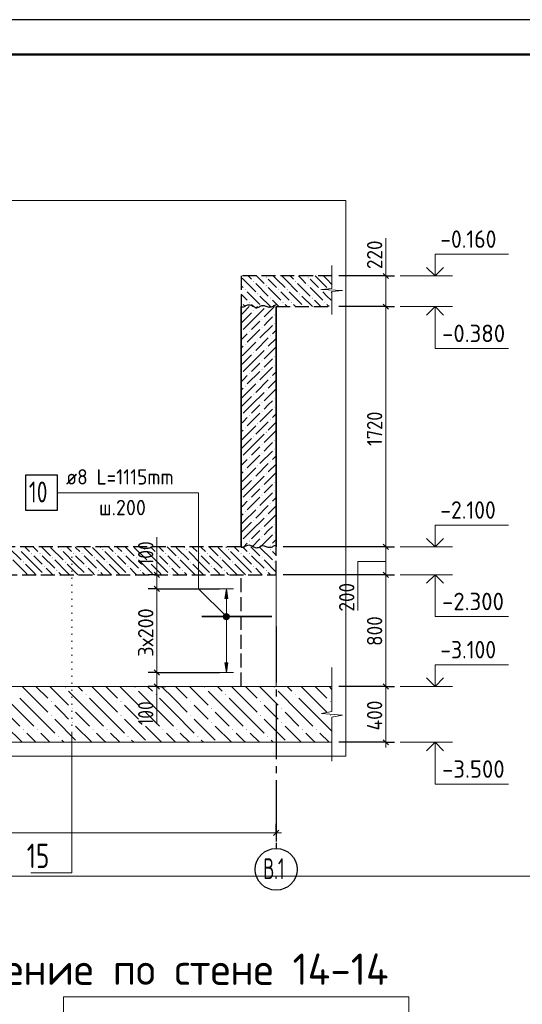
# Model space of a CAD drawing. Header units: millimetres. Extents: x 0 to 59400, y 0 to 42000.
# Tile 10 of 31: x 20869 to 28071, y 27897 to 42000. Entities that reach past the tile are written whole.
import ezdxf

# ---------------------------------------------------------------- set-up
doc = ezdxf.new("R2010")
doc.units = ezdxf.units.MM
for name, pattern in [('______2', [270, 200, -70]), ('______5', [1100, 800, -100, 100, -100]), ('______9', [100, 0, -100])]:
    doc.linetypes.add(name, pattern=pattern)
for name, color, linetype, lineweight in [('Standard', 7, 'Continuous', 25), ('Высотные отметки', 7, 'Continuous', 25), ('ЖБ Перекрытие верхний уровень', 7, '______2', 25), ('ЖБ Перекрытие нижний уровень с отделкой', 7, '______2', 25), ('ЖБ Стена верхний уровень', 7, 'Continuous', 35), ('Заголовок чертежа', 7, 'Continuous', 25), ('Позиционная метка линия выноска', 7, 'Continuous', 13), ('Примечания', 7, 'Continuous', 13), ('Размерная линия_ общее', 7, 'Continuous', 13), ('Сечения символ', 7, 'Continuous', 25), ('Стена обрамление П-обр.', 7, 'Continuous', 35), ('Фоновоя арматура Х1', 52, 'Continuous', 25)]:
    doc.layers.add(name, color=color, linetype=linetype, lineweight=lineweight)
doc.layers.add('Оси', color=7, linetype='______5')
doc.layers.add('Размерная выноска', color=7, linetype='Continuous')
doc.styles.add('ISOCPEUR', font='txt')

msp = doc.modelspace()

# ---------------------------------------------------------------- hatches: boundary and pattern name
at = {"layer": 'ЖБ Перекрытие верхний уровень', "linetype": 'Continuous', "lineweight": 18, "transparency": 33554687}
for points in [[(24215, 38252), (24221, 38258), (24228, 38252), (24221, 38245)], [(24395, 38312), (24401, 38318), (24408, 38312), (24401, 38305)], [(24815, 38252), (24821, 38258), (24828, 38252), (24821, 38245)], [(24995, 38312), (25001, 38318), (25008, 38312), (25001, 38305)], [(24095, 38132), (24101, 38138), (24108, 38132), (24101, 38125)], [(24275, 38072), (24281, 38078), (24288, 38072), (24281, 38065)], [(24395, 38192), (24401, 38198), (24408, 38192), (24401, 38185)], [(24575, 38132), (24581, 38138), (24588, 38132), (24581, 38125)], [(24695, 38132), (24701, 38138), (24708, 38132), (24701, 38125)], [(24875, 38072), (24881, 38078), (24888, 38072), (24881, 38065)], [(24995, 38192), (25001, 38198), (25008, 38192), (25001, 38185)], [(25175, 38132), (25181, 38138), (25188, 38132), (25181, 38125)], [(25295, 38132), (25301, 38138), (25308, 38132), (25301, 38125)], [(24044, 37955), (24048, 37952), (24044, 37948)], [(24155, 37952), (24161, 37958), (24168, 37952), (24161, 37945)], [(24455, 38012), (24461, 38018), (24468, 38012), (24461, 38005)], [(24635, 37952), (24641, 37958), (24648, 37952), (24641, 37945)], [(24755, 37952), (24761, 37958), (24768, 37952), (24761, 37945)], [(25055, 38012), (25061, 38018), (25068, 38012), (25061, 38005)], [(25235, 37952), (25241, 37958), (25248, 37952), (25241, 37945)], [(24335, 37892), (24341, 37898), (24348, 37892), (24346, 37890), (24336, 37890)], [(24935, 37892), (24941, 37898), (24948, 37892), (24946, 37890), (24936, 37890)]]:
    msp.add_hatch(color=7, dxfattribs=at).paths.add_polyline_path(points, flags=16)
at = {"layer": 'ЖБ Перекрытие нижний уровень с отделкой', "linetype": 'Continuous', "lineweight": 18, "transparency": 33554687}
for points in [[(21455, 34412), (21461, 34418), (21468, 34412), (21461, 34405)], [(22055, 34412), (22061, 34418), (22068, 34412), (22061, 34405)], [(22655, 34412), (22661, 34418), (22668, 34412), (22661, 34405)], [(23255, 34412), (23261, 34418), (23268, 34412), (23261, 34405)], [(23855, 34412), (23861, 34418), (23868, 34412), (23861, 34405)], [(24455, 34412), (24461, 34418), (24468, 34412), (24461, 34405)], [(21035, 34352), (21041, 34358), (21048, 34352), (21041, 34345)], [(21155, 34352), (21161, 34358), (21168, 34352), (21161, 34345)], [(21335, 34292), (21341, 34298), (21348, 34292), (21341, 34285)], [(21635, 34352), (21641, 34358), (21648, 34352), (21641, 34345)], [(21755, 34352), (21761, 34358), (21768, 34352), (21761, 34345)], [(21935, 34292), (21941, 34298), (21948, 34292), (21941, 34285)], [(22235, 34352), (22241, 34358), (22248, 34352), (22241, 34345)], [(22355, 34352), (22361, 34358), (22368, 34352), (22361, 34345)], [(22535, 34292), (22541, 34298), (22548, 34292), (22541, 34285)], [(22835, 34352), (22841, 34358), (22848, 34352), (22841, 34345)], [(22955, 34352), (22961, 34358), (22968, 34352), (22961, 34345)], [(23135, 34292), (23141, 34298), (23148, 34292), (23141, 34285)], [(23435, 34352), (23441, 34358), (23448, 34352), (23441, 34345)], [(23555, 34352), (23561, 34358), (23568, 34352), (23561, 34345)], [(23735, 34292), (23741, 34298), (23748, 34292), (23741, 34285)], [(24035, 34352), (24041, 34358), (24048, 34352), (24041, 34345)], [(24155, 34352), (24161, 34358), (24168, 34352), (24161, 34345)], [(24335, 34292), (24341, 34298), (24348, 34292), (24341, 34285)], [(20915, 34232), (20921, 34238), (20928, 34232), (20921, 34225)], [(21215, 34172), (21221, 34178), (21228, 34172), (21221, 34165)], [(21515, 34232), (21521, 34238), (21528, 34232), (21521, 34225)], [(21815, 34172), (21821, 34178), (21828, 34172), (21821, 34165)], [(22115, 34232), (22121, 34238), (22128, 34232), (22121, 34225)], [(22415, 34172), (22421, 34178), (22428, 34172), (22421, 34165)], [(22715, 34232), (22721, 34238), (22728, 34232), (22721, 34225)], [(23015, 34172), (23021, 34178), (23028, 34172), (23021, 34165)], [(23315, 34232), (23321, 34238), (23328, 34232), (23321, 34225)], [(23615, 34172), (23621, 34178), (23628, 34172), (23621, 34165)], [(23915, 34232), (23921, 34238), (23928, 34232), (23921, 34225)], [(24215, 34172), (24221, 34178), (24228, 34172), (24221, 34165)], [(24515, 34232), (24521, 34238), (24528, 34232), (24521, 34225)], [(21215, 34052), (21221, 34058), (21228, 34052), (21226, 34050), (21216, 34050)], [(21395, 34112), (21401, 34118), (21408, 34112), (21401, 34105)], [(21815, 34052), (21821, 34058), (21828, 34052), (21826, 34050), (21816, 34050)], [(21995, 34112), (22001, 34118), (22008, 34112), (22001, 34105)], [(22415, 34052), (22421, 34058), (22428, 34052), (22426, 34050), (22416, 34050)], [(22595, 34112), (22601, 34118), (22608, 34112), (22601, 34105)], [(23015, 34052), (23021, 34058), (23028, 34052), (23026, 34050), (23016, 34050)], [(23195, 34112), (23201, 34118), (23208, 34112), (23201, 34105)], [(23615, 34052), (23621, 34058), (23628, 34052), (23626, 34050), (23616, 34050)], [(23795, 34112), (23801, 34118), (23808, 34112), (23801, 34105)], [(24215, 34052), (24221, 34058), (24228, 34052), (24226, 34050), (24216, 34050)], [(24395, 34112), (24401, 34118), (24408, 34112), (24401, 34105)]]:
    msp.add_hatch(color=7, dxfattribs=at).paths.add_polyline_path(points, flags=16)
at = {"layer": 'ЖБ Стена верхний уровень', "linetype": 'Continuous', "lineweight": 18, "transparency": 33554687}
for points in [[(24216, 37832), (24221, 37837), (24226, 37832), (24221, 37827)], [(24404, 37890), (24401, 37887), (24398, 37890)], [(24336, 37712), (24341, 37717), (24346, 37712), (24341, 37707)], [(24516, 37772), (24521, 37777), (24526, 37772), (24521, 37767)], [(24516, 37652), (24521, 37657), (24526, 37652), (24521, 37647)], [(24044, 37533), (24046, 37532), (24044, 37530)], [(24156, 37532), (24161, 37537), (24166, 37532), (24161, 37527)], [(24336, 37592), (24341, 37597), (24346, 37592), (24341, 37587)], [(24276, 37412), (24281, 37417), (24286, 37412), (24281, 37407)], [(24456, 37472), (24461, 37477), (24466, 37472), (24461, 37467)], [(24096, 37352), (24101, 37357), (24106, 37352), (24101, 37347)], [(24216, 37232), (24221, 37237), (24226, 37232), (24221, 37227)], [(24396, 37292), (24401, 37297), (24406, 37292), (24401, 37287)], [(24336, 37112), (24341, 37117), (24346, 37112), (24341, 37107)], [(24516, 37172), (24521, 37177), (24526, 37172), (24521, 37167)], [(24336, 36992), (24341, 36997), (24346, 36992), (24341, 36987)], [(24516, 37052), (24521, 37057), (24526, 37052), (24521, 37047)], [(24044, 36933), (24046, 36932), (24044, 36930)], [(24156, 36932), (24161, 36937), (24166, 36932), (24161, 36927)], [(24276, 36812), (24281, 36817), (24286, 36812), (24281, 36807)], [(24456, 36872), (24461, 36877), (24466, 36872), (24461, 36867)], [(24096, 36752), (24101, 36757), (24106, 36752), (24101, 36747)], [(24396, 36692), (24401, 36697), (24406, 36692), (24401, 36687)], [(24216, 36632), (24221, 36637), (24226, 36632), (24221, 36627)], [(24516, 36572), (24521, 36577), (24526, 36572), (24521, 36567)], [(24336, 36512), (24341, 36517), (24346, 36512), (24341, 36507)], [(24336, 36392), (24341, 36397), (24346, 36392), (24341, 36387)], [(24516, 36452), (24521, 36457), (24526, 36452), (24521, 36447)], [(24044, 36333), (24046, 36332), (24044, 36330)], [(24156, 36332), (24161, 36337), (24166, 36332), (24161, 36327)], [(24456, 36272), (24461, 36277), (24466, 36272), (24461, 36267)], [(24096, 36152), (24101, 36157), (24106, 36152), (24101, 36147)], [(24276, 36212), (24281, 36217), (24286, 36212), (24281, 36207)], [(24216, 36032), (24221, 36037), (24226, 36032), (24221, 36027)], [(24396, 36092), (24401, 36097), (24406, 36092), (24401, 36087)], [(24516, 35972), (24521, 35977), (24526, 35972), (24521, 35967)], [(24336, 35912), (24341, 35917), (24346, 35912), (24341, 35907)], [(24516, 35852), (24521, 35857), (24526, 35852), (24521, 35847)], [(24044, 35733), (24046, 35732), (24044, 35730)], [(24156, 35732), (24161, 35737), (24166, 35732), (24161, 35727)], [(24336, 35792), (24341, 35797), (24346, 35792), (24341, 35787)], [(24096, 35552), (24101, 35557), (24106, 35552), (24101, 35547)], [(24276, 35612), (24281, 35617), (24286, 35612), (24281, 35607)], [(24456, 35672), (24461, 35677), (24466, 35672), (24461, 35667)], [(24216, 35432), (24221, 35437), (24226, 35432), (24221, 35427)], [(24396, 35492), (24401, 35497), (24406, 35492), (24401, 35487)], [(24336, 35312), (24341, 35317), (24346, 35312), (24341, 35307)], [(24516, 35372), (24521, 35377), (24526, 35372), (24521, 35367)], [(24044, 35133), (24046, 35132), (24044, 35130)], [(24156, 35132), (24161, 35137), (24166, 35132), (24161, 35127)], [(24336, 35192), (24341, 35197), (24346, 35192), (24341, 35187)], [(24516, 35252), (24521, 35257), (24526, 35252), (24521, 35247)], [(24276, 35012), (24281, 35017), (24286, 35012), (24281, 35007)], [(24456, 35072), (24461, 35077), (24466, 35072), (24461, 35067)], [(24096, 34952), (24101, 34957), (24106, 34952), (24101, 34947)], [(24216, 34832), (24221, 34837), (24226, 34832), (24221, 34827)], [(24396, 34892), (24401, 34897), (24406, 34892), (24401, 34887)], [(24336, 34712), (24341, 34717), (24346, 34712), (24341, 34707)], [(24516, 34772), (24521, 34777), (24526, 34772), (24521, 34767)], [(24336, 34592), (24341, 34597), (24346, 34592), (24341, 34587)], [(24516, 34652), (24521, 34657), (24526, 34652), (24521, 34647)], [(24044, 34533), (24046, 34532), (24044, 34530)], [(24156, 34532), (24161, 34537), (24166, 34532), (24161, 34527)], [(24456, 34472), (24461, 34477), (24466, 34472), (24461, 34467)]]:
    msp.add_hatch(color=7, dxfattribs=at).paths.add_polyline_path(points, flags=16)
at = {"layer": 'Позиционная метка линия выноска', "linetype": 'Continuous', "lineweight": 13, "transparency": 33554687}
for points in [[(23787, 33461), (23819, 33493), (23799, 33482)], [(23819, 33493), (23787, 33461), (23787, 33438)], [(23819, 33493), (23787, 33438), (23842, 33493)], [(23842, 33493), (23787, 33438), (23799, 33418)], [(23842, 33493), (23799, 33418), (23862, 33482)], [(23862, 33482), (23799, 33418), (23819, 33407)], [(23862, 33482), (23819, 33407), (23874, 33461)], [(23874, 33461), (23819, 33407), (23842, 33407)], [(23874, 33461), (23842, 33407), (23874, 33438)], [(23874, 33438), (23842, 33407), (23862, 33418)]]:
    msp.add_hatch(color=7, dxfattribs=at).paths.add_polyline_path(points)
at = {"layer": 'Стена обрамление П-обр.', "linetype": 'Continuous', "lineweight": 13, "transparency": 33554687}
msp.add_hatch(color=7, dxfattribs=at).paths.add_polyline_path([(23851, 33710), (23831, 33850), (23811, 33710)])
msp.add_hatch(color=7, dxfattribs=at).paths.add_polyline_path([(23851, 32790), (23831, 32650), (23811, 32790)], flags=16)
at = {"layer": 'Фоновоя арматура Х1', "linetype": 'Continuous', "lineweight": 18, "transparency": 33554687}
for points in [[(21515, 32432), (21521, 32438), (21528, 32432), (21521, 32425)], [(22515, 32432), (22521, 32438), (22528, 32432), (22521, 32425)], [(23515, 32432), (23521, 32438), (23528, 32432), (23521, 32425)], [(24515, 32432), (24521, 32438), (24528, 32432), (24521, 32425)], [(21815, 32332), (21821, 32338), (21828, 32332), (21821, 32325)], [(22815, 32332), (22821, 32338), (22828, 32332), (22821, 32325)], [(23815, 32332), (23821, 32338), (23828, 32332), (23821, 32325)], [(24815, 32332), (24821, 32338), (24828, 32332), (24821, 32325)], [(21315, 32232), (21321, 32238), (21328, 32232), (21321, 32225)], [(22315, 32232), (22321, 32238), (22328, 32232), (22321, 32225)], [(23315, 32232), (23321, 32238), (23328, 32232), (23321, 32225)], [(24315, 32232), (24321, 32238), (24328, 32232), (24321, 32225)], [(25315, 32232), (25321, 32238), (25328, 32232), (25321, 32225)], [(21315, 32032), (21321, 32038), (21328, 32032), (21321, 32025)], [(21615, 32132), (21621, 32138), (21628, 32132), (21621, 32125)], [(22315, 32032), (22321, 32038), (22328, 32032), (22321, 32025)], [(22615, 32132), (22621, 32138), (22628, 32132), (22621, 32125)], [(23315, 32032), (23321, 32038), (23328, 32032), (23321, 32025)], [(23615, 32132), (23621, 32138), (23628, 32132), (23621, 32125)], [(24315, 32032), (24321, 32038), (24328, 32032), (24321, 32025)], [(24615, 32132), (24621, 32138), (24628, 32132), (24621, 32125)], [(25315, 32032), (25321, 32038), (25328, 32032), (25321, 32025)], [(21615, 31932), (21621, 31938), (21628, 31932), (21621, 31925)], [(22615, 31932), (22621, 31938), (22628, 31932), (22621, 31925)], [(23615, 31932), (23621, 31938), (23628, 31932), (23621, 31925)], [(24615, 31932), (24621, 31938), (24628, 31932), (24621, 31925)], [(20915, 31832), (20921, 31838), (20928, 31832), (20921, 31825)], [(21115, 31832), (21121, 31838), (21128, 31832), (21121, 31825)], [(21415, 31732), (21421, 31738), (21428, 31732), (21421, 31725)], [(21915, 31832), (21921, 31838), (21928, 31832), (21921, 31825)], [(22115, 31832), (22121, 31838), (22128, 31832), (22121, 31825)], [(22415, 31732), (22421, 31738), (22428, 31732), (22421, 31725)], [(22915, 31832), (22921, 31838), (22928, 31832), (22921, 31825)], [(23115, 31832), (23121, 31838), (23128, 31832), (23121, 31825)], [(23415, 31732), (23421, 31738), (23428, 31732), (23421, 31725)], [(23915, 31832), (23921, 31838), (23928, 31832), (23921, 31825)], [(24115, 31832), (24121, 31838), (24128, 31832), (24121, 31825)], [(24415, 31732), (24421, 31738), (24428, 31732), (24421, 31725)], [(24915, 31832), (24921, 31838), (24928, 31832), (24921, 31825)], [(25115, 31832), (25121, 31838), (25128, 31832), (25121, 31825)]]:
    msp.add_hatch(color=7, dxfattribs=at).paths.add_polyline_path(points, flags=16)

# ---------------------------------------------------------------- linework, layer by layer
at = {"layer": 'Standard', "color": 7, "linetype": 'Continuous', "lineweight": 13, "transparency": 33554687}
for p, q in [((25344, 38479), (25344, 38150)), ((25344, 38150), (25194, 38136)), ((25194, 38136), (25494, 38122)), ((25494, 38122), (25344, 38108)), ((25344, 38108), (25344, 37779)), ((25344, 37779), (25344, 37779)), ((22835, 34050), (22835, 34125)), ((22835, 34050), (22835, 33850)), ((22835, 33850), (22835, 32650)), ((25344, 32720), (25344, 32090)), ((22835, 32650), (22835, 32450)), ((22835, 32450), (22835, 32375)), ((25344, 32090), (25194, 32063)), ((25194, 32063), (25494, 32037)), ((25494, 32037), (25344, 32010)), ((25344, 32010), (25344, 31380)), ((25344, 31380), (25344, 31380))]:
    msp.add_line(p, q, dxfattribs=at)
at = {"layer": 'Standard', "color": 7, "linetype": 'Continuous', "lineweight": -3, "transparency": 33554687}
for p, q in [((22835, 34050), (22710, 34050)), ((22835, 34050), (22960, 34050)), ((22835, 34050), (22852, 34050)), ((22835, 33850), (22710, 33850)), ((22835, 33850), (22960, 33850)), ((22835, 33850), (23731, 33850)), ((22835, 32650), (22710, 32650)), ((22835, 32650), (22960, 32650)), ((22835, 32650), (23731, 32650)), ((22835, 32450), (22710, 32450)), ((22835, 32450), (22960, 32450)), ((22835, 32450), (22835, 32450))]:
    msp.add_line(p, q, dxfattribs=at)
at = {"layer": 'Standard', "color": 7, "linetype": 'Continuous', "lineweight": 25, "transparency": 33554687}
for p, q in [((22797, 34087), (22872, 34012)), ((22797, 33887), (22872, 33812)), ((22797, 32687), (22872, 32612)), ((22797, 32487), (22872, 32412))]:
    msp.add_line(p, q, dxfattribs=at)
at = {"layer": 'Standard', "color": 7, "linetype": 'Continuous', "lineweight": 18, "transparency": 33554687}
msp.add_line((24544, 32450), (24544, 34050), dxfattribs=at)
at = {"layer": 'Standard', "color": 7, "linetype": 'Continuous', "lineweight": 25, "transparency": 33554687}
msp.add_lwpolyline([(0, 0), (59400, 0), (59400, 42000), (0, 42000), (0, 0)], close=True, dxfattribs=at)
at = {"layer": 'Standard', "color": 7, "linetype": 'Continuous', "lineweight": 50, "transparency": 33554687}
msp.add_lwpolyline([(2000, 41500), (58900, 41500), (58900, 500), (2000, 500), (2000, 41500)], close=True, dxfattribs=at)
at = {"layer": 'Standard', "color": 7, "linetype": 'Continuous', "lineweight": 25, "transparency": 33554687}
msp.add_lwpolyline([(58900, 41500), (2000, 41500), (2000, 500), (58900, 500), (58900, 41500)], dxfattribs=at)
at = {"layer": 'Standard', "color": 254, "linetype": 'Continuous', "lineweight": 18, "true_color": 0xc4c4ff, "transparency": 33554687}
msp.add_lwpolyline([(4284, 31450), (25544, 31450), (25544, 39410), (4284, 39410), (4284, 31450)], dxfattribs=at)
at = {"layer": 'Standard', "color": 7, "linetype": 'Continuous', "lineweight": 13, "transparency": 33554687}
msp.add_lwpolyline([(58900, 29734), (17203, 29734), (17203, 3500), (58900, 3500), (58900, 29734)], dxfattribs=at)
at = {"layer": 'Standard', "color": 254, "linetype": 'Continuous', "lineweight": 13, "true_color": 0xc4c4ff, "transparency": 33554687}
msp.add_lwpolyline([(21496, 8127), (26446, 8127), (26446, 28002), (21496, 28002), (21496, 8127)], dxfattribs=at)
at = {"layer": 'Высотные отметки', "color": 7, "linetype": 'Continuous', "lineweight": 35, "transparency": 33554687}
for p, q in [((26821, 38330), (26700, 38451)), ((26821, 38330), (26700, 38451)), ((26821, 38330), (26942, 38451)), ((26821, 38330), (26942, 38451)), ((26821, 37890), (26700, 37769)), ((26821, 37890), (26700, 37769)), ((26821, 37890), (26942, 37769)), ((26821, 37890), (26942, 37769)), ((26821, 34450), (26700, 34571)), ((26821, 34450), (26700, 34571)), ((26821, 34450), (26942, 34571)), ((26821, 34450), (26942, 34571)), ((26821, 34050), (26700, 33929)), ((26821, 34050), (26700, 33929)), ((26821, 34050), (26942, 33929)), ((26821, 34050), (26942, 33929)), ((26821, 32450), (26700, 32571)), ((26821, 32450), (26700, 32571)), ((26821, 32450), (26942, 32571)), ((26821, 32450), (26942, 32571)), ((26821, 31650), (26700, 31529)), ((26821, 31650), (26700, 31529)), ((26821, 31650), (26942, 31529)), ((26821, 31650), (26942, 31529))]:
    msp.add_line(p, q, dxfattribs=at)
at = {"layer": 'Высотные отметки', "color": 7, "linetype": 'Continuous', "lineweight": 13, "transparency": 33554687}
for p, q in [((26321, 38330), (27071, 38330)), ((26321, 38330), (27071, 38330)), ((26321, 37890), (27071, 37890)), ((26321, 37890), (27071, 37890)), ((26321, 34450), (27071, 34450)), ((26321, 34450), (27071, 34450)), ((26321, 34050), (27071, 34050)), ((26321, 34050), (27071, 34050)), ((26321, 32450), (27071, 32450)), ((26321, 32450), (27071, 32450)), ((26321, 31650), (27071, 31650)), ((26321, 31650), (27071, 31650))]:
    msp.add_line(p, q, dxfattribs=at)
for points in [[(26821, 38330), (26821, 38640), (27871, 38640)], [(26821, 38330), (26821, 38640), (27871, 38640)], [(26821, 37890), (26821, 37290), (27871, 37290)], [(26821, 37890), (26821, 37290), (27871, 37290)], [(26821, 34450), (26821, 34760), (27871, 34760)], [(26821, 34450), (26821, 34760), (27871, 34760)], [(26821, 34050), (26821, 33450), (27871, 33450)], [(26821, 34050), (26821, 33450), (27871, 33450)], [(26821, 32450), (26821, 32760), (27871, 32760)], [(26821, 32450), (26821, 32760), (27871, 32760)], [(26821, 31650), (26821, 31050), (27871, 31050)], [(26821, 31650), (26821, 31050), (27871, 31050)]]:
    msp.add_lwpolyline(points, dxfattribs=at)
at = {"layer": 'ЖБ Перекрытие верхний уровень', "color": 7, "linetype": '______2', "lineweight": 25, "transparency": 33554687}
for p, q in [((24044, 38330), (24044, 37890)), ((25344, 38330), (24044, 38330)), ((24544, 37890), (25344, 37890))]:
    msp.add_line(p, q, dxfattribs=at)
at = {"layer": 'ЖБ Перекрытие верхний уровень', "color": 9, "linetype": 'Continuous', "lineweight": 18, "true_color": 0xc7c7c7, "transparency": 33554687}
for p, q in [((24044, 38308), (24071, 38282)), ((24071, 38282), (24251, 38102)), ((24143, 38330), (24191, 38282)), ((24251, 38222), (24431, 38042)), ((24311, 38282), (24263, 38330)), ((24371, 38222), (24311, 38282)), ((24431, 38282), (24551, 38162)), ((24551, 38282), (24503, 38330)), ((24551, 38282), (24671, 38162)), ((24623, 38330), (24671, 38282)), ((24671, 38282), (24851, 38102)), ((24743, 38330), (24791, 38282)), ((24851, 38222), (25031, 38042)), ((24911, 38282), (24863, 38330)), ((24971, 38222), (24911, 38282)), ((25031, 38282), (25151, 38162)), ((25151, 38282), (25103, 38330)), ((25151, 38282), (25271, 38162)), ((25223, 38330), (25271, 38282)), ((25271, 38282), (25344, 38208)), ((25343, 38330), (25344, 38328)), ((24044, 38188), (24071, 38162)), ((24131, 38102), (24311, 37922)), ((24431, 38162), (24611, 37982)), ((24671, 38042), (24611, 38102)), ((24731, 38102), (24911, 37922)), ((25031, 38162), (25211, 37982)), ((25271, 38042), (25211, 38102)), ((25331, 38102), (25344, 38088)), ((24071, 38042), (24044, 38068)), ((24131, 37982), (24071, 38042)), ((24311, 38042), (24463, 37890)), ((24583, 37890), (24491, 37982)), ((24731, 37982), (24671, 38042)), ((24911, 38042), (25063, 37890)), ((25183, 37890), (25091, 37982)), ((25331, 37982), (25271, 38042)), ((24071, 37922), (24103, 37890)), ((24191, 37922), (24223, 37890)), ((24671, 37922), (24703, 37890)), ((24791, 37922), (24823, 37890)), ((25271, 37922), (25303, 37890))]:
    msp.add_line(p, q, dxfattribs=at)
at = {"layer": 'ЖБ Перекрытие нижний уровень с отделкой', "color": 7, "linetype": '______2', "lineweight": 25, "transparency": 33554687}
for p, q in [((24044, 34450), (19144, 34450)), ((24544, 34050), (24544, 34450)), ((18744, 34050), (24544, 34050))]:
    msp.add_line(p, q, dxfattribs=at)
at = {"layer": 'ЖБ Перекрытие нижний уровень с отделкой', "color": 9, "linetype": 'Continuous', "lineweight": 18, "true_color": 0xc7c7c7, "transparency": 33554687}
for p, q in [((20711, 34442), (20891, 34262)), ((20943, 34450), (21011, 34382)), ((21071, 34442), (21063, 34450)), ((21131, 34382), (21071, 34442)), ((21183, 34450), (21311, 34322)), ((21311, 34442), (21491, 34262)), ((21423, 34450), (21431, 34442)), ((21543, 34450), (21611, 34382)), ((21671, 34442), (21663, 34450)), ((21731, 34382), (21671, 34442)), ((21783, 34450), (21911, 34322)), ((21911, 34442), (22091, 34262)), ((22023, 34450), (22031, 34442)), ((22143, 34450), (22211, 34382)), ((22271, 34442), (22263, 34450)), ((22331, 34382), (22271, 34442)), ((22383, 34450), (22511, 34322)), ((22511, 34442), (22691, 34262)), ((22623, 34450), (22631, 34442)), ((22743, 34450), (22811, 34382)), ((22871, 34442), (22863, 34450)), ((22931, 34382), (22871, 34442)), ((22983, 34450), (23111, 34322)), ((23111, 34442), (23291, 34262)), ((23223, 34450), (23231, 34442)), ((23343, 34450), (23411, 34382)), ((23471, 34442), (23463, 34450)), ((23531, 34382), (23471, 34442)), ((23583, 34450), (23711, 34322)), ((23711, 34442), (23891, 34262)), ((23823, 34450), (23831, 34442)), ((23943, 34450), (24011, 34382)), ((24071, 34442), (24063, 34450)), ((24131, 34382), (24071, 34442)), ((24183, 34450), (24311, 34322)), ((24311, 34442), (24491, 34262)), ((24423, 34450), (24431, 34442)), ((24543, 34450), (24544, 34448)), ((21071, 34202), (20891, 34382)), ((21071, 34322), (21191, 34202)), ((21191, 34322), (21371, 34142)), ((21671, 34202), (21491, 34382)), ((21671, 34322), (21791, 34202)), ((21791, 34322), (21971, 34142)), ((22271, 34202), (22091, 34382)), ((22271, 34322), (22391, 34202)), ((22391, 34322), (22571, 34142)), ((22871, 34202), (22691, 34382)), ((22871, 34322), (22991, 34202)), ((22991, 34322), (23171, 34142)), ((23471, 34202), (23291, 34382)), ((23471, 34322), (23591, 34202)), ((23591, 34322), (23771, 34142)), ((24071, 34202), (23891, 34382)), ((24071, 34322), (24191, 34202)), ((24191, 34322), (24371, 34142)), ((24544, 34328), (24491, 34382)), ((20951, 34082), (20771, 34262)), ((20951, 34202), (21071, 34082)), ((21071, 34202), (21191, 34082)), ((21311, 34082), (21251, 34142)), ((21551, 34082), (21371, 34262)), ((21551, 34202), (21671, 34082)), ((21671, 34202), (21791, 34082)), ((21911, 34082), (21851, 34142)), ((22151, 34082), (21971, 34262)), ((22151, 34202), (22271, 34082)), ((22271, 34202), (22391, 34082)), ((22511, 34082), (22451, 34142)), ((22751, 34082), (22571, 34262)), ((22751, 34202), (22871, 34082)), ((22871, 34202), (22991, 34082)), ((23111, 34082), (23051, 34142)), ((23351, 34082), (23171, 34262)), ((23351, 34202), (23471, 34082)), ((23471, 34202), (23591, 34082)), ((23711, 34082), (23651, 34142)), ((23951, 34082), (23771, 34262)), ((23951, 34202), (24071, 34082)), ((24071, 34202), (24191, 34082)), ((24311, 34082), (24251, 34142)), ((24544, 34088), (24371, 34262)), ((20951, 34082), (20983, 34050)), ((21071, 34082), (21103, 34050)), ((21343, 34050), (21311, 34082)), ((21431, 34082), (21463, 34050)), ((21551, 34082), (21583, 34050)), ((21671, 34082), (21703, 34050)), ((21943, 34050), (21911, 34082)), ((22031, 34082), (22063, 34050)), ((22151, 34082), (22183, 34050)), ((22271, 34082), (22303, 34050)), ((22543, 34050), (22511, 34082)), ((22631, 34082), (22663, 34050)), ((22751, 34082), (22783, 34050)), ((22871, 34082), (22903, 34050)), ((23143, 34050), (23111, 34082)), ((23231, 34082), (23263, 34050)), ((23351, 34082), (23383, 34050)), ((23471, 34082), (23503, 34050)), ((23743, 34050), (23711, 34082)), ((23831, 34082), (23863, 34050)), ((23951, 34082), (23983, 34050)), ((24071, 34082), (24103, 34050)), ((24343, 34050), (24311, 34082)), ((24431, 34082), (24463, 34050))]:
    msp.add_line(p, q, dxfattribs=at)
at = {"layer": 'ЖБ Стена верхний уровень', "color": 7, "linetype": 'Continuous', "lineweight": 35, "transparency": 33554687}
for p, q in [((24044, 37890), (24044, 34450)), ((24544, 34450), (24544, 37890))]:
    msp.add_line(p, q, dxfattribs=at)
at = {"layer": 'ЖБ Стена верхний уровень', "color": 251, "linetype": 'Continuous', "lineweight": 18, "true_color": 0x494949, "transparency": 33554687}
for p, q in [((24071, 37802), (24044, 37775)), ((24071, 37802), (24159, 37890)), ((24191, 37802), (24071, 37682)), ((24191, 37682), (24371, 37862)), ((24279, 37890), (24251, 37862)), ((24519, 37890), (24371, 37742)), ((24071, 37682), (24044, 37655)), ((24191, 37682), (24071, 37562)), ((24311, 37682), (24191, 37562)), ((24371, 37622), (24431, 37682)), ((24431, 37682), (24491, 37742)), ((24311, 37562), (24131, 37382)), ((24491, 37622), (24311, 37442)), ((24544, 37555), (24491, 37502)), ((24044, 37415), (24071, 37442)), ((24071, 37442), (24131, 37502)), ((24071, 37202), (24251, 37382)), ((24431, 37442), (24251, 37262)), ((24544, 37435), (24431, 37322)), ((24071, 37322), (24044, 37295)), ((24191, 37082), (24371, 37262)), ((24544, 37315), (24371, 37142)), ((24071, 37202), (24044, 37175)), ((24191, 37202), (24071, 37082)), ((24431, 37082), (24491, 37142)), ((24071, 37082), (24044, 37055)), ((24191, 37082), (24071, 36962)), ((24311, 36962), (24131, 36782)), ((24311, 37082), (24191, 36962)), ((24491, 37022), (24311, 36842)), ((24371, 37022), (24431, 37082)), ((24544, 36955), (24491, 36902)), ((24044, 36815), (24071, 36842)), ((24071, 36842), (24131, 36902)), ((24431, 36842), (24251, 36662)), ((24544, 36835), (24431, 36722)), ((24071, 36722), (24044, 36695)), ((24071, 36602), (24251, 36782)), ((24544, 36715), (24371, 36542)), ((24071, 36602), (24044, 36575)), ((24191, 36602), (24071, 36482)), ((24191, 36482), (24371, 36662)), ((24431, 36482), (24491, 36542)), ((24071, 36482), (24044, 36455)), ((24191, 36482), (24071, 36362)), ((24311, 36482), (24191, 36362)), ((24491, 36422), (24311, 36242)), ((24371, 36422), (24431, 36482)), ((24071, 36242), (24131, 36302)), ((24311, 36362), (24131, 36182)), ((24544, 36355), (24491, 36302)), ((24044, 36215), (24071, 36242)), ((24071, 36122), (24044, 36095)), ((24071, 36002), (24251, 36182)), ((24431, 36242), (24251, 36062)), ((24544, 36115), (24371, 35942)), ((24544, 36235), (24431, 36122)), ((24071, 36002), (24044, 35975)), ((24191, 36002), (24071, 35882)), ((24191, 35882), (24371, 36062)), ((24071, 35882), (24044, 35855)), ((24191, 35882), (24071, 35762)), ((24311, 35882), (24191, 35762)), ((24491, 35822), (24311, 35642)), ((24371, 35822), (24431, 35882)), ((24431, 35882), (24491, 35942)), ((24071, 35642), (24131, 35702)), ((24311, 35762), (24131, 35582)), ((24544, 35755), (24491, 35702)), ((24044, 35615), (24071, 35642)), ((24071, 35402), (24251, 35582)), ((24431, 35642), (24251, 35462)), ((24544, 35635), (24431, 35522)), ((24071, 35522), (24044, 35495)), ((24071, 35402), (24044, 35375)), ((24191, 35402), (24071, 35282)), ((24191, 35282), (24371, 35462)), ((24544, 35515), (24371, 35342)), ((24071, 35282), (24044, 35255)), ((24191, 35282), (24071, 35162)), ((24311, 35282), (24191, 35162)), ((24371, 35222), (24431, 35282)), ((24431, 35282), (24491, 35342)), ((24311, 35162), (24131, 34982)), ((24491, 35222), (24311, 35042)), ((24544, 35155), (24491, 35102)), ((24044, 35015), (24071, 35042)), ((24071, 35042), (24131, 35102)), ((24071, 34802), (24251, 34982)), ((24431, 35042), (24251, 34862)), ((24544, 35035), (24431, 34922)), ((24071, 34922), (24044, 34895)), ((24191, 34682), (24371, 34862)), ((24544, 34915), (24371, 34742)), ((24071, 34802), (24044, 34775)), ((24191, 34802), (24071, 34682)), ((24431, 34682), (24491, 34742)), ((24071, 34682), (24044, 34655)), ((24191, 34682), (24071, 34562)), ((24311, 34682), (24191, 34562)), ((24311, 34562), (24199, 34450)), ((24491, 34622), (24319, 34450)), ((24371, 34622), (24431, 34682)), ((24544, 34555), (24491, 34502)), ((24079, 34450), (24131, 34502))]:
    msp.add_line(p, q, dxfattribs=at)
at = {"layer": 'Оси', "color": 8, "linetype": '______5', "lineweight": -3, "transparency": 33554687}
msp.add_line((24544, 33308), (24544, 30130), dxfattribs=at)
at = {"layer": 'Оси', "color": 7, "linetype": 'Continuous', "lineweight": -3, "transparency": 33554687}
msp.add_circle((24544, 29830), 300, dxfattribs=at)
at = {"layer": 'Позиционная метка линия выноска', "color": 7, "linetype": 'Continuous', "lineweight": 13, "transparency": 33554687}
for p, q in [((23799, 33482), (23799, 33482)), ((23862, 33482), (23862, 33482)), ((23799, 33418), (23799, 33418)), ((23862, 33418), (23862, 33418))]:
    msp.add_line(p, q, dxfattribs=at)
msp.add_lwpolyline([(21411, 35225), (23431, 35225), (23431, 33850), (23831, 33450)], dxfattribs=at)
msp.add_circle((23831, 33450), 45, dxfattribs=at)
at = {"layer": 'Примечания', "color": 253, "linetype": '______2', "lineweight": -3, "true_color": 0xababab, "transparency": 33554687}
msp.add_line((24044, 32450), (24044, 34050), dxfattribs=at)
at = {"layer": 'Примечания', "color": 7, "linetype": 'Continuous', "lineweight": 25, "transparency": 33554687}
for points in [[(24044, 37885), (24059, 37885), (24075, 37886), (24090, 37890), (24101, 37897), (24111, 37905), (24123, 37911), (24138, 37915), (24153, 37917), (24169, 37915), (24183, 37911), (24197, 37906), (24209, 37899), (24220, 37892), (24232, 37886), (24245, 37880), (24260, 37877), (24276, 37878), (24292, 37881), (24304, 37887), (24314, 37895), (24325, 37902), (24339, 37907), (24355, 37908), (24370, 37905), (24384, 37900), (24398, 37895), (24412, 37890), (24426, 37886), (24441, 37883), (24444, 37883)], [(24444, 37885), (24459, 37885), (24475, 37886), (24490, 37890), (24501, 37897), (24511, 37905), (24523, 37911), (24538, 37915), (24544, 37916)], [(24044, 34445), (24059, 34445), (24075, 34446), (24090, 34450), (24101, 34457), (24111, 34465), (24123, 34471), (24138, 34475), (24153, 34477), (24169, 34475), (24183, 34471), (24197, 34466), (24209, 34459), (24220, 34452), (24232, 34446), (24245, 34440), (24260, 34437), (24276, 34438), (24292, 34441), (24304, 34447), (24314, 34455), (24325, 34462), (24339, 34467), (24355, 34468), (24370, 34465), (24384, 34460), (24398, 34455), (24412, 34450), (24426, 34446), (24441, 34443), (24444, 34443)], [(24444, 34445), (24459, 34445), (24475, 34446), (24490, 34450), (24501, 34457), (24511, 34465), (24523, 34471), (24538, 34475), (24544, 34476)]]:
    msp.add_lwpolyline(points, dxfattribs=at)
at = {"layer": 'Размерная выноска', "color": 7, "linetype": 'Continuous', "lineweight": 13, "transparency": 33554687}
for p, q in [((26115, 38330), (26115, 38870)), ((22835, 34590), (22835, 34050)), ((22835, 32450), (22835, 31910))]:
    msp.add_line(p, q, dxfattribs=at)
msp.add_lwpolyline([(26115, 34240), (25715, 34240), (25715, 33540)], dxfattribs=at)
at = {"layer": 'Размерная линия_ общее', "color": 7, "linetype": 'Continuous', "lineweight": 25, "transparency": 33554687}
for p, q in [((26077, 38367), (26152, 38292)), ((26077, 37927), (26152, 37852)), ((26077, 34487), (26152, 34412)), ((26077, 34087), (26152, 34012)), ((26077, 32487), (26152, 32412)), ((26077, 31687), (26152, 31612)), ((24507, 30317), (24582, 30392))]:
    msp.add_line(p, q, dxfattribs=at)
at = {"layer": 'Размерная линия_ общее', "color": 7, "linetype": 'Continuous', "lineweight": 13, "transparency": 33554687}
for p, q in [((26115, 38330), (26115, 38405)), ((26115, 37890), (26115, 34450)), ((26115, 34450), (26115, 34050)), ((26115, 34050), (26115, 32450)), ((26115, 32450), (26115, 31650)), ((26115, 31650), (26115, 31575)), ((16344, 30355), (24544, 30355)), ((24544, 30355), (24619, 30355))]:
    msp.add_line(p, q, dxfattribs=at)
at = {"layer": 'Размерная линия_ общее', "color": 253, "linetype": 'Continuous', "lineweight": -3, "true_color": 0xa0a0a0, "transparency": 33554687}
for p, q in [((26115, 38330), (25990, 38330)), ((26115, 38330), (26240, 38330)), ((26115, 37890), (25990, 37890)), ((26115, 37890), (26240, 37890)), ((26115, 34450), (25990, 34450)), ((26115, 34450), (26240, 34450)), ((26115, 34050), (25990, 34050)), ((26115, 34050), (26240, 34050)), ((26115, 32450), (25990, 32450)), ((26115, 32450), (26240, 32450)), ((26115, 31650), (25444, 31650)), ((26115, 31650), (25990, 31650)), ((26115, 31650), (26240, 31650)), ((24544, 30355), (24544, 30480)), ((24544, 30355), (24544, 30230)), ((24544, 30355), (24544, 30230))]:
    msp.add_line(p, q, dxfattribs=at)
for points in [[(26115, 38330), (26098, 38330), (26098, 38330), (26098, 38330), (26098, 38330), (26098, 38330), (26098, 38330), (26093, 38330), (26093, 38330), (25444, 38330)], [(26115, 37890), (26098, 37890), (26098, 37890), (26098, 37890), (26098, 37890), (26098, 37890), (26098, 37890), (26057, 37890), (26057, 37890), (25444, 37890)], [(26115, 34450), (26098, 34450), (26098, 34450), (26098, 34450), (26098, 34450), (25776, 34450), (25776, 34450), (24644, 34450)], [(26115, 34050), (26098, 34050), (26098, 34050), (26098, 34050), (26098, 34050), (25744, 34050), (25744, 34050), (24644, 34050)], [(26115, 32450), (26098, 32450), (26098, 32450), (25444, 32450)]]:
    msp.add_lwpolyline(points, dxfattribs=at)
at = {"layer": 'Размерная линия_ общее', "color": 7, "linetype": 'Continuous', "lineweight": 13, "transparency": 33554687}
msp.add_lwpolyline([(26115, 38330), (26115, 38321), (26115, 38321), (26115, 37890)], dxfattribs=at)
at = {"layer": 'Сечения символ', "color": 7, "linetype": '______9', "lineweight": 13, "transparency": 33554687}
msp.add_line((21617, 34300), (21617, 31796), dxfattribs=at)
at = {"layer": 'Сечения символ', "color": 7, "linetype": 'Continuous', "lineweight": 13, "transparency": 33554687}
msp.add_lwpolyline([(21617, 31796), (21617, 29780), (21027, 29780)], dxfattribs=at)
at = {"layer": 'Стена обрамление П-обр.', "color": 251, "linetype": 'Continuous', "lineweight": 13, "true_color": 0x494949, "transparency": 33554687}
for p, q in [((23831, 33850), (23731, 33850)), ((23831, 33850), (23811, 33710)), ((23851, 33710), (23831, 33850)), ((23831, 33850), (23931, 33850)), ((23831, 33850), (23831, 33850)), ((23811, 33710), (23851, 33710)), ((23831, 32790), (23831, 33710)), ((23831, 32650), (23811, 32790)), ((23811, 32790), (23851, 32790)), ((23851, 32790), (23831, 32650)), ((23831, 32650), (23731, 32650)), ((23831, 32650), (23931, 32650)), ((23831, 32650), (23831, 32650))]:
    msp.add_line(p, q, dxfattribs=at)
at = {"layer": 'Стена обрамление П-обр.', "color": 7, "linetype": 'Continuous', "lineweight": 35, "transparency": 33554687}
msp.add_line((24480, 33450), (23480, 33450), dxfattribs=at)
at = {"layer": 'Стена обрамление П-обр.', "color": 7, "linetype": 'Continuous', "lineweight": 25, "transparency": 33554687}
msp.add_lwpolyline([(20951, 34975), (21411, 34975), (21411, 35475), (20951, 35475), (20951, 34975)], dxfattribs=at)
at = {"layer": 'Фоновоя арматура Х1', "color": 7, "linetype": 'Continuous', "lineweight": 13, "transparency": 33554687}
for p, q in [((25344, 32450), (6444, 32450)), ((5744, 31650), (25344, 31650))]:
    msp.add_line(p, q, dxfattribs=at)
at = {"layer": 'Фоновоя арматура Х1', "color": 252, "linetype": 'Continuous', "lineweight": 18, "true_color": 0x8f8f8f, "transparency": 33554687}
for p, q in [((21071, 32282), (20903, 32450)), ((21103, 32450), (21271, 32282)), ((21303, 32450), (21571, 32182)), ((21703, 32450), (21771, 32382)), ((22071, 32282), (21903, 32450)), ((22103, 32450), (22271, 32282)), ((22303, 32450), (22571, 32182)), ((22703, 32450), (22771, 32382)), ((23071, 32282), (22903, 32450)), ((23103, 32450), (23271, 32282)), ((23303, 32450), (23571, 32182)), ((23703, 32450), (23771, 32382)), ((24071, 32282), (23903, 32450)), ((24103, 32450), (24271, 32282)), ((24303, 32450), (24571, 32182)), ((24703, 32450), (24771, 32382)), ((25071, 32282), (24903, 32450)), ((25103, 32450), (25271, 32282)), ((25303, 32450), (25344, 32408)), ((20871, 32082), (20571, 32382)), ((21871, 32082), (21571, 32382)), ((22871, 32082), (22571, 32382)), ((23871, 32082), (23571, 32382)), ((24871, 32082), (24571, 32382)), ((20871, 32282), (21071, 32082)), ((21071, 32282), (21271, 32082)), ((21471, 32082), (21371, 32182)), ((21871, 32282), (22071, 32082)), ((22071, 32282), (22271, 32082)), ((22471, 32082), (22371, 32182)), ((22871, 32282), (23071, 32082)), ((23071, 32282), (23271, 32082)), ((23471, 32082), (23371, 32182)), ((23871, 32282), (24071, 32082)), ((24071, 32282), (24271, 32082)), ((24471, 32082), (24371, 32182)), ((24871, 32282), (25071, 32082)), ((25071, 32282), (25271, 32082)), ((20671, 32082), (20871, 31882)), ((20871, 32082), (21071, 31882)), ((21071, 32082), (21371, 31782)), ((21571, 31982), (21471, 32082)), ((21671, 32082), (21871, 31882)), ((21871, 32082), (22071, 31882)), ((22071, 32082), (22371, 31782)), ((22571, 31982), (22471, 32082)), ((22671, 32082), (22871, 31882)), ((22871, 32082), (23071, 31882)), ((23071, 32082), (23371, 31782)), ((23571, 31982), (23471, 32082)), ((23671, 32082), (23871, 31882)), ((23871, 32082), (24071, 31882)), ((24071, 32082), (24371, 31782)), ((24571, 31982), (24471, 32082)), ((24671, 32082), (24871, 31882)), ((24871, 32082), (25071, 31882)), ((25071, 32082), (25344, 31808)), ((20671, 31882), (20903, 31650)), ((21371, 31982), (21671, 31682)), ((21671, 31882), (21903, 31650)), ((22371, 31982), (22671, 31682)), ((22671, 31882), (22903, 31650)), ((23371, 31982), (23671, 31682)), ((23671, 31882), (23903, 31650)), ((24371, 31982), (24671, 31682)), ((24671, 31882), (24903, 31650)), ((21071, 31682), (20971, 31782)), ((21171, 31782), (21303, 31650)), ((22071, 31682), (21971, 31782)), ((22171, 31782), (22303, 31650)), ((23071, 31682), (22971, 31782)), ((23171, 31782), (23303, 31650)), ((24071, 31682), (23971, 31782)), ((24171, 31782), (24303, 31650)), ((25071, 31682), (24971, 31782)), ((25171, 31782), (25303, 31650)), ((21103, 31650), (21071, 31682)), ((21471, 31682), (21503, 31650)), ((22103, 31650), (22071, 31682)), ((22471, 31682), (22503, 31650)), ((23103, 31650), (23071, 31682)), ((23471, 31682), (23503, 31650)), ((24103, 31650), (24071, 31682)), ((24471, 31682), (24503, 31650)), ((25103, 31650), (25071, 31682))]:
    msp.add_line(p, q, dxfattribs=at)

# ---------------------------------------------------------------- texts
at = {"layer": 'Standard', "color": 7, "linetype": 'Continuous', "lineweight": 25, "transparency": 33554687, "char_height": 220, "attachment_point": 7, "rotation": 90, "style": 'ISOCPEUR'}
for s, insert, width in [('\\W0.83;100', (22785, 34187), 508.57), ('\\W0.95;3х200', (22785, 32876), 873.36), ('\\W0.83;100', (22785, 31896), 508.57)]:
    msp.add_mtext(s, dxfattribs=dict(at, insert=insert, width=width))
at = {"layer": 'Высотные отметки', "color": 7, "linetype": 'Continuous', "lineweight": 25, "transparency": 33554687, "char_height": 250, "attachment_point": 7, "style": 'ISOCPEUR'}
for s, insert, width in [('\\W0.90;-0.160', (26896, 38732), 1011.77), ('\\W0.95;-0.380', (26921, 37382), 1067.86), ('\\W0.90;-2.100', (26896, 34852), 1011.77), ('\\W0.95;-2.300', (26921, 33542), 1067.86), ('\\W0.90;-3.100', (26896, 32852), 1011.77), ('\\W0.95;-3.500', (26921, 31142), 1067.86)]:
    msp.add_mtext(s, dxfattribs=dict(at, insert=insert, width=width))
at = {"layer": 'Заголовок чертежа', "color": 7, "linetype": 'Continuous', "lineweight": 50, "transparency": 33554687, "insert": (19770, 28175), "char_height": 450, "width": 6962.89, "attachment_point": 7, "style": 'ISOCPEUR'}
msp.add_mtext('\\W0.96;Сечение по стене 14-14', dxfattribs=at)
at = {"layer": 'Оси', "color": 7, "linetype": 'Continuous', "lineweight": 25, "transparency": 33554687, "insert": (24360, 29690), "char_height": 300, "width": 461.33, "attachment_point": 7, "style": 'ISOCPEUR'}
msp.add_mtext('\\W0.62;В.1', dxfattribs=at)
at = {"layer": 'Размерная линия_ общее', "color": 7, "linetype": 'Continuous', "lineweight": 25, "transparency": 33554687, "char_height": 220, "attachment_point": 7, "rotation": 90, "style": 'ISOCPEUR'}
for s, insert, width in [('\\W0.91;220', (26065, 38427), 561.98), ('\\W0.87;1720', (26065, 35895), 666.9), ('\\W0.91;200', (25665, 33522), 561.99), ('\\W0.91;800', (26065, 33030), 562), ('\\W0.92;400', (26065, 31819), 584.44)]:
    msp.add_mtext(s, dxfattribs=dict(at, insert=insert, width=width))
at = {"layer": 'Сечения символ', "color": 7, "linetype": 'Continuous', "lineweight": 35, "transparency": 33554687, "insert": (20971, 29848), "char_height": 350, "width": 551, "attachment_point": 7, "style": 'ISOCPEUR'}
msp.add_mtext('\\W0.75;15', dxfattribs=at)
at = {"layer": 'Стена обрамление П-обр.', "color": 7, "linetype": 'Continuous', "lineweight": 13, "transparency": 33554687, "attachment_point": 7, "style": 'ISOCPEUR'}
for s, insert, char_height, width in [('\\W0.91;ø8 L=1115mm ', (21533, 35342), 220, 1903.66), ('\\W0.75;10', (21001, 35085), 300, 472.28), ('\\W0.95;ш.200 ', (22006, 34902), 220, 962.12)]:
    msp.add_mtext(s, dxfattribs=dict(at, insert=insert, char_height=char_height, width=width))

doc.saveas('drawing.dxf')
